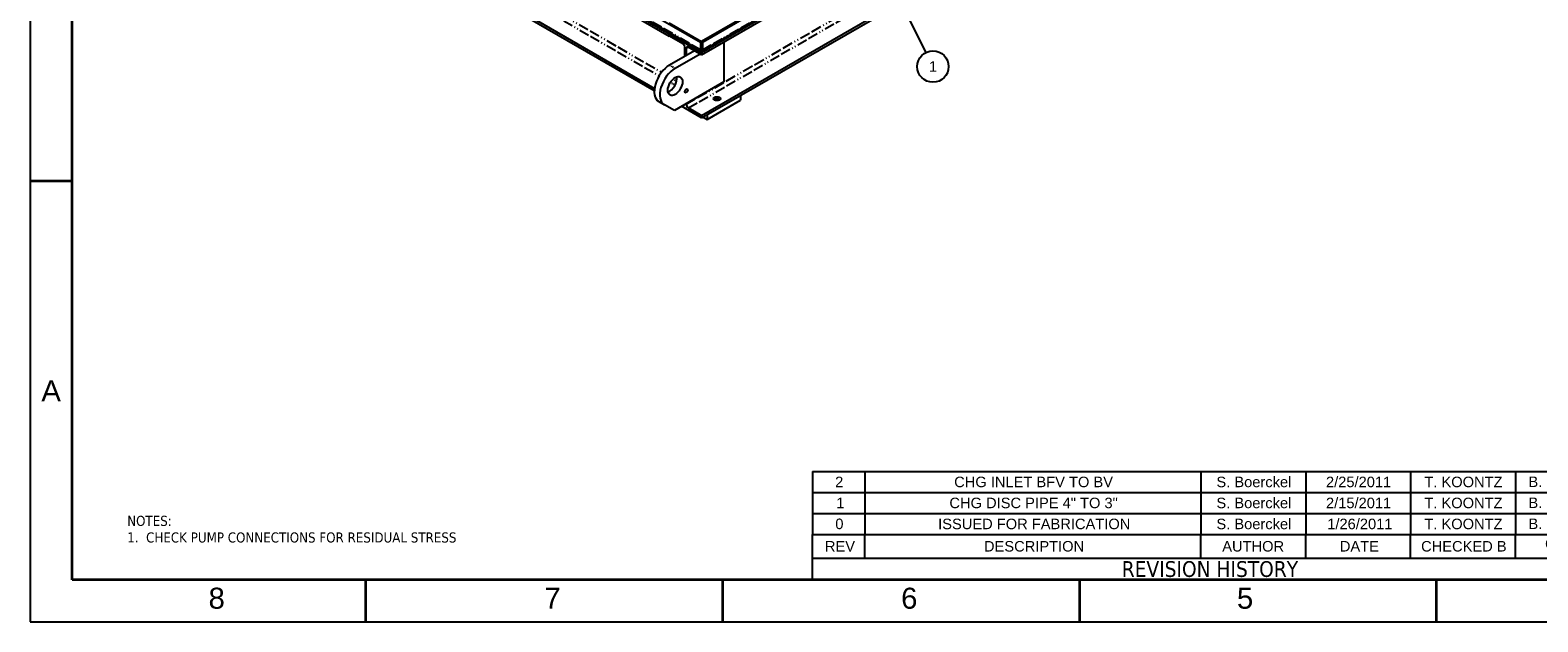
# Paper-space layout 'SHEET_1' of a CAD drawing. Header units: inches. Extents: x 3 to 360, y 8 to 227.
# Tile 1 of 98: x 3 to 194, y 8 to 83. Entities that reach past the tile are written whole.
import ezdxf
from ezdxf.enums import TextEntityAlignment as Align

# ---------------------------------------------------------------- set-up
doc = ezdxf.new("R2010")
doc.units = ezdxf.units.IN
doc.header["$LTSCALE"] = 10.666667
doc.header["$MEASUREMENT"] = 0
doc.linetypes.add('DOUBLE_DASH_DOUBLE_DOT', pattern=[0.74, 0.24, -0.06, 0.24, -0.06, 0.01, -0.06, 0.01, -0.06])
doc.layers.get('0').update_dxf_attribs({"lineweight": 25})
doc.layers.get('DEFPOINTS').update_dxf_attribs({"lineweight": 25})
for name, color, linetype, lineweight in [('BORDER', 7, 'Continuous', 25), ('BORDER_TEXT', 7, 'Continuous', 25), ('DIMEN', 7, 'Continuous', 25), ('PHANTOM', 7, 'DOUBLE_DASH_DOUBLE_DOT', 25), ('Symbol (ANSI)', 7, 'Continuous', 25)]:
    doc.layers.add(name, color=color, linetype=linetype, lineweight=lineweight)
doc.styles.add('Border_1', font='tahoma.ttf')
doc.styles.add('Current-ANSI', font='arial.ttf')
doc.styles.add('Note Text (ANSI)', font='tahoma.ttf')
doc.styles.add('Text Style153', font='arial.ttf')

# ---------------------------------------------------------------- blocks, each defined once
blk = doc.blocks.new('Borders ProEnergy ANSI-D')
at = {"layer": 'BORDER', "lineweight": 35}
for p, q in [((0.75, 1.25), (0.75, 20.75)), ((0.25, 6), (0.75, 6)), ((33.25, 1.25), (0.75, 1.25)), ((4.25, 0.75), (4.25, 1.25)), ((8.5, 0.75), (8.5, 1.25)), ((12.75, 1.25), (12.75, 0.75)), ((17, 1.25), (17, 0.75))]:
    blk.add_line(p, q, dxfattribs=at)
at = {"layer": 'BORDER'}
blk.add_line((17, 0.75), (17, 1.25), dxfattribs=at)
at = {"layer": 'DEFPOINTS'}
for p, q in [((0.25, 21.25), (0.25, 0.75)), ((0.25, 0.75), (33.75, 0.75))]:
    blk.add_line(p, q, dxfattribs=at)
at = {"layer": 'BORDER_TEXT', "style": 'Text Style153'}
blk.add_text('A', height=0.25, dxfattribs=at).set_placement((0.5, 3.375), align=Align.CENTER)
for s, p in [('8', (2.375, 0.90625)), ('7', (6.375, 0.90625)), ('6', (10.625, 0.90625)), ('5', (14.625, 0.90625))]:
    blk.add_text(s, height=0.25, dxfattribs=at).set_placement(p)
blk = doc.blocks.new('GENERAL NOTES')
at = {"layer": 'Symbol (ANSI)', "insert": (-2.072, 0.256), "char_height": 0.12, "attachment_point": 1, "line_spacing_factor": 0.987884, "style": 'Note Text (ANSI)'}
blk.add_mtext('NOTES:\\P1.  CHECK PUMP CONNECTIONS FOR RESIDUAL STRESS\\P', dxfattribs=at)
blk = doc.blocks.new('Balloon1')
at = {"layer": 'DIMEN', "linetype": 'Continuous', "lineweight": 25}
for p, q in [((10.679, 8.008), (10.622, 8.12)), ((10.706, 8.022), (10.622, 8.12)), ((10.622, 8.12), (10.651, 7.994)), ((10.651, 7.994), (10.706, 8.022)), ((10.679, 8.008), (10.92, 7.527))]:
    blk.add_line(p, q, dxfattribs=at)
at = {"layer": 'DIMEN', "linetype": 'Continuous', "lineweight": 25, "flags": 128}
blk.add_lwpolyline([(10.706, 8.022), (10.622, 8.12), (10.651, 7.994), (10.706, 8.022)], dxfattribs=at)
at = {"layer": 'DIMEN'}
blk.add_circle((11.004, 7.36), 0.187, dxfattribs=at)
blk.add_solid([(10.706, 8.022), (10.622, 8.12), (10.651, 7.994), (10.706, 8.022)], dxfattribs=at)
at = {"layer": 'DIMEN', "insert": (11.004, 7.36), "char_height": 0.125, "attachment_point": 5, "style": 'Current-ANSI'}
blk.add_mtext('1', dxfattribs=at)
blk = doc.blocks.new('REVISION HISTORY')
at = {"layer": 'BORDER'}
for p, q in [((9.569, 2.541), (19.194, 2.541)), ((9.569, 2.541), (9.569, 1.791)), ((10.194, 2.541), (10.194, 1.791)), ((14.194, 2.541), (14.194, 1.791)), ((15.444, 2.541), (15.444, 1.791)), ((16.694, 2.541), (16.694, 1.791)), ((17.944, 2.541), (17.944, 1.791)), ((19.194, 2.541), (19.194, 1.791)), ((9.569, 2.291), (19.194, 2.291)), ((9.569, 2.041), (19.194, 2.041)), ((9.569, 1.791), (19.194, 1.791)), ((9.569, 1.508), (9.569, 1.791)), ((10.194, 1.508), (10.194, 1.791)), ((14.194, 1.508), (14.194, 1.791)), ((15.444, 1.508), (15.444, 1.791)), ((16.694, 1.508), (16.694, 1.791)), ((17.944, 1.508), (17.944, 1.791)), ((19.194, 1.508), (19.194, 1.791)), ((9.569, 1.25), (9.569, 1.508)), ((9.569, 1.508), (19.194, 1.508)), ((19.194, 1.25), (19.194, 1.508)), ((9.569, 1.25), (19.194, 1.25))]:
    blk.add_line(p, q, dxfattribs=at)
at = {"layer": 'BORDER', "attachment_point": 7}
for s, insert, char_height, style in [('2', (9.839, 2.353), 0.125, 'Current-ANSI'), ('CHG INLET BFV TO BV', (11.257, 2.351), 0.125, 'Current-ANSI'), ('S. Boerckel', (14.381, 2.351), 0.125, 'Current-ANSI'), ('2/25/2011', (15.686, 2.351), 0.125, 'Current-ANSI'), ('T. KOONTZ', (16.858, 2.351), 0.125, 'Current-ANSI'), ('B. MADDUX', (18.098, 2.353), 0.125, 'Current-ANSI'), ('1', (9.853, 2.103), 0.125, 'Current-ANSI'), ('CHG DISC PIPE 4" TO 3"', (11.2, 2.101), 0.125, 'Current-ANSI'), ('S. Boerckel', (14.381, 2.101), 0.125, 'Current-ANSI'), ('2/15/2011', (15.686, 2.101), 0.125, 'Current-ANSI'), ('T. KOONTZ', (16.858, 2.101), 0.125, 'Current-ANSI'), ('B. MADDUX', (18.098, 2.103), 0.125, 'Current-ANSI'), ('0', (9.841, 1.852), 0.125, 'Current-ANSI'), ('ISSUED FOR FABRICATION', (11.066, 1.851), 0.125, 'Current-ANSI'), ('S. Boerckel', (14.381, 1.851), 0.125, 'Current-ANSI'), ('1/26/2011', (15.701, 1.851), 0.125, 'Current-ANSI'), ('T. KOONTZ', (16.858, 1.851), 0.125, 'Current-ANSI'), ('B. MADDUX', (18.098, 1.853), 0.125, 'Current-ANSI'), ('REV', (9.717, 1.587), 0.125, 'Current-ANSI'), ('DESCRIPTION', (11.612, 1.585), 0.125, 'Current-ANSI'), ('AUTHOR', (14.45, 1.585), 0.125, 'Current-ANSI'), ('DATE', (15.851, 1.587), 0.125, 'Current-ANSI'), ('CHECKED B', (16.819, 1.585), 0.125, 'Current-ANSI'), ('QA/QC', (18.296, 1.581), 0.125, 'Current-ANSI'), ('REVISION HISTORY', (13.253, 1.281), 0.188, 'Border_1')]:
    blk.add_mtext(s, dxfattribs=dict(at, insert=insert, char_height=char_height, style=style))

psp = doc.layouts.new('SHEET_1')

# ---------------------------------------------------------------- linework, layer by layer
for p, q in [((187.42, 139.08), (87.98, 81.67)), ((187.55, 139.01), (88.12, 81.6)), ((87.98, 80.3), (187.69, 137.86)), ((87.98, 80), (187.69, 137.56)), ((187.44, 137.87), (88.1, 80.51)), ((87.98, 72.29), (187.69, 129.85)), ((87.98, 71.99), (187.69, 129.55)), ((22.36, 119.41), (87.85, 81.6)), ((87.87, 80.51), (22.46, 118.27)), ((26.33, 115.89), (83.87, 82.67)), ((26.33, 115.6), (83.87, 82.37)), ((26.33, 107.88), (82, 75.74)), ((26.33, 107.59), (81.97, 75.46)), ((83.87, 84.05), (87.98, 81.67)), ((83.87, 82.67), (84, 82.74)), ((83.87, 82.37), (83.87, 82.67)), ((83.92, 82.4), (83.87, 82.37)), ((84.05, 82.72), (83.92, 82.64)), ((83.92, 82.64), (87.98, 80.3)), ((83.92, 82.35), (83.92, 82.64)), ((87.08, 80.52), (83.91, 78.7)), ((85.59, 81.38), (83.92, 82.35)), ((85.87, 79.82), (85.87, 80.91)), ((86.03, 80.81), (86.03, 79.92)), ((87.98, 80), (86.31, 80.97)), ((87.98, 81.67), (87.85, 81.6)), ((87.85, 81.6), (87.85, 80.63)), ((87.98, 80.7), (87.85, 80.63)), ((87.98, 80.7), (87.98, 81.67)), ((88.12, 81.6), (87.98, 81.67)), ((87.98, 81.67), (87.98, 80.7)), ((87.98, 80.55), (87.98, 80.7)), ((87.98, 80.7), (88.12, 80.63)), ((88.12, 80.63), (88.12, 81.6)), ((90.81, 81.63), (90.81, 76.55)), ((84.62, 78.29), (87.78, 80.12)), ((87.98, 80.3), (87.98, 80)), ((90.81, 76.55), (84.52, 72.92)), ((88.69, 72.4), (92.93, 74.85)), ((92.93, 74.85), (92.93, 74.24)), ((82.54, 74.07), (83.25, 73.66)), ((84.52, 72.92), (83.25, 73.66)), ((87.98, 71.99), (85.44, 73.46)), ((86.03, 73.8), (86.03, 73.73)), ((86.31, 73.25), (87.98, 72.29)), ((88.69, 71.79), (92.93, 74.24)), ((87.98, 72.29), (87.98, 71.99)), ((88.16, 72.09), (88.69, 71.79)), ((88.69, 72.4), (88.69, 71.79))]:
    psp.add_line(p, q)
for centre, major_axis, start_param, end_param in [((85.59, 81.06), (-0.195, 0.338), 3.926991, 5.497787), ((86.31, 80.65), (-0.195, 0.338), 5.497787, 7.068583), ((83.91, 76.45), (-1.37, -2.38), 3.926991, 6.283185), ((84.62, 76.04), (-1.38, -2.38), 3.926991, 6.283185), ((83.91, 76.45), (0.66, 1.14), 3.710543, 5.714235), ((85.59, 73.99), (0.195, -0.338), 6.128996, 6.437374), ((86.31, 73.57), (0.195, -0.338), 3.926991, 5.497787), ((89.93, 74.13), (-0.437, 0), 3.762592, 5.662186), ((89.93, 74.13), (0.437, 0), 0.620999, 2.520594)]:
    psp.add_ellipse(centre, major_axis=major_axis, ratio=0.57735, start_param=start_param, end_param=end_param)
for centre, major_axis in [((84.62, 76.04), (0.66, 1.14)), ((86.03, 75.43), (0.132, 0.228)), ((89.93, 74.43), (-0.437, 0))]:
    psp.add_ellipse(centre, major_axis=major_axis, ratio=0.57735)
for points, knots in [([(87.85, 80.63), (87.83, 80.57), (87.84, 80.52), (87.87, 80.51), (87.9, 80.5), (87.94, 80.51), (87.98, 80.55)], [-1, -1, -1, -1, -0.487701, -0.487701, -0.487701, 0, 0, 0, 0]), ([(87.98, 80.7), (87.97, 80.68), (87.96, 80.67), (87.96, 80.68), (87.97, 80.68), (87.97, 80.69), (87.98, 80.7)], [0, 0, 0, 0, 0.644181, 0.644181, 0.644181, 1, 1, 1, 1]), ([(87.98, 80.7), (87.99, 80.68), (88, 80.67), (88, 80.68), (88, 80.68), (87.99, 80.69), (87.98, 80.7)], [0, 0, 0, 0, 0.644181, 0.644181, 0.644181, 1, 1, 1, 1]), ([(88.12, 80.59), (88.13, 80.55), (88.11, 80.52), (88.09, 80.51), (88.07, 80.5), (88.03, 80.51), (87.98, 80.55)], [-0.8725123, -0.8725123, -0.8725123, -0.8725123, -0.4877015, -0.4877015, -0.4877015, 0, 0, 0, 0])]:
    psp.add_open_spline(points, degree=3, knots=knots)
psp.add_open_spline([(88.12, 80.63), (88.12, 80.61), (88.12, 80.6), (88.12, 80.59)], degree=3)
at = {"layer": 'PHANTOM', "ltscale": 0.494875}
psp.add_line((88.12, 80.63), (187.55, 138.04), dxfattribs=at)
at = {"layer": 'PHANTOM', "ltscale": 0.496199}
psp.add_line((86.31, 73.25), (186.01, 130.81), dxfattribs=at)
at = {"layer": 'PHANTOM', "ltscale": 0.510192}
psp.add_line((87.85, 80.63), (22.36, 118.44), dxfattribs=at)
at = {"layer": 'PHANTOM', "ltscale": 0.506745}
psp.add_line((26.34, 110.45), (82.9, 77.79), dxfattribs=at)
at = {"layer": 'PHANTOM', "ltscale": 0.488984}
psp.add_line((28, 108.85), (82.59, 77.33), dxfattribs=at)
at = {"layer": 'PHANTOM', "ltscale": 0.519147}
psp.add_line((86.03, 73.73), (120.81, 93.8), dxfattribs=at)
at = {"layer": 'PHANTOM', "ltscale": 0.019352}
psp.add_line((86.03, 80.81), (86.31, 80.97), dxfattribs=at)
at = {"layer": 'PHANTOM'}
psp.add_line((87.98, 80.7), (87.98, 80.7), dxfattribs=at)
psp.add_line((87.98, 80.7), (87.98, 80.7), dxfattribs=at)
at = {"layer": 'PHANTOM', "ltscale": 0.049778}
psp.add_line((83.91, 78.7), (84.62, 78.29), dxfattribs=at)
at = {"layer": 'PHANTOM', "ltscale": 0.030431}
psp.add_line((84.38, 76.94), (84.81, 76.69), dxfattribs=at)
at = {"layer": 'PHANTOM', "ltscale": 0.042339}
psp.add_line((84.02, 76.51), (84.62, 76.16), dxfattribs=at)
at = {"layer": 'PHANTOM', "ltscale": 0.016661}
psp.add_open_spline([(87.98, 80.7), (87.99, 80.7), (87.99, 80.69), (88, 80.67), (88, 80.67), (88.01, 80.65), (88.02, 80.65), (88.04, 80.63), (88.05, 80.62), (88.08, 80.61), (88.1, 80.6), (88.12, 80.59)], degree=3, knots=[-0.8676181, -0.8676181, -0.8676181, -0.8676181, -0.750669, -0.750669, -0.6398996, -0.6398996, -0.4669525, -0.4669525, -0.2604701, -0.2604701, 0, 0, 0, 0], dxfattribs=at)

# ---------------------------------------------------------------- block references
at = {"xscale": 10.66666666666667, "yscale": 10.66666666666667, "zscale": 10.66666666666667}
for name, p in [('Borders ProEnergy ANSI-D', (0, 0)), ('GENERAL NOTES', (37.1, 18.73))]:
    psp.add_blockref(name, p, dxfattribs=at)
at = {"layer": 'BORDER', "xscale": 10.66666666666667, "yscale": 10.66666666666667, "zscale": 10.66666666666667}
psp.add_blockref('REVISION HISTORY', (0, 0), dxfattribs=at)
at = {"layer": 'DIMEN', "xscale": 10.66666666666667, "yscale": 10.66666666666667, "zscale": 10.66666666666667}
psp.add_blockref('Balloon1', (0, 0), dxfattribs=at)

doc.saveas('drawing.dxf')
